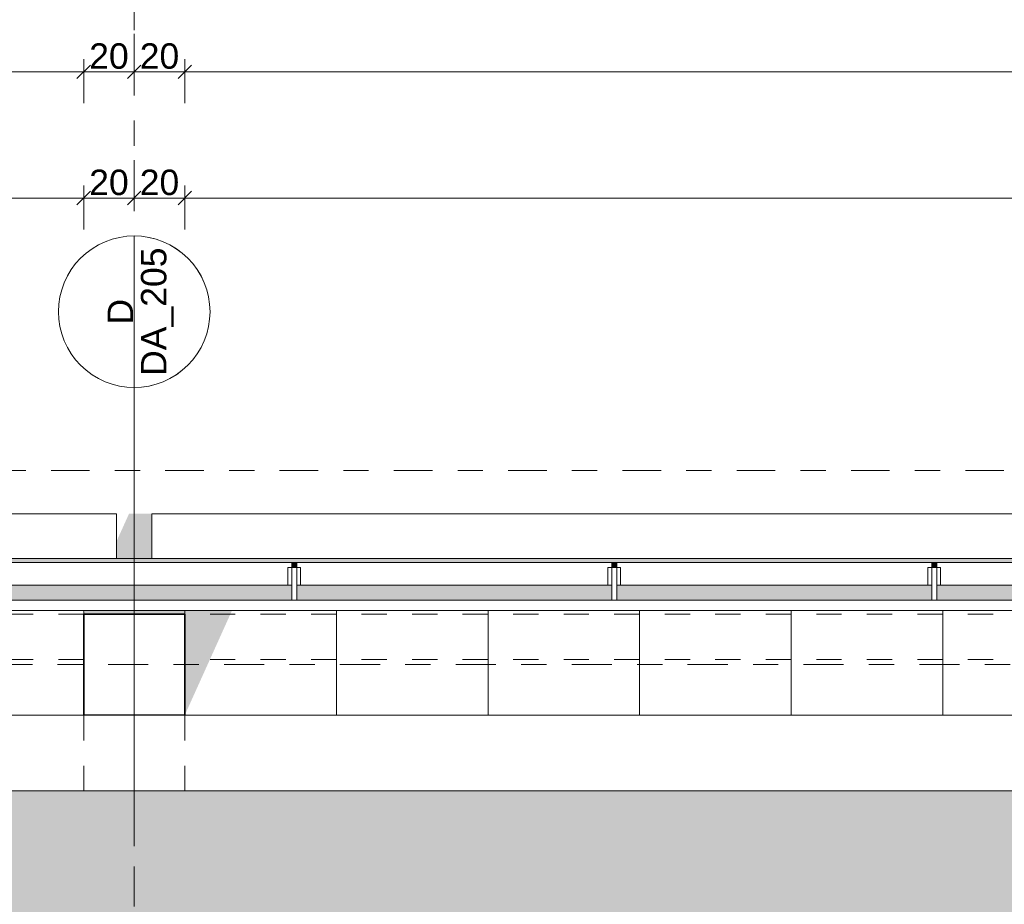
# Model space of a CAD drawing. Header units: metres. Extents: x -180 to 4, y -50 to 6.
# Tile 131 of 256: x -122.67 to -118.78, y -1.4 to 2.11. Entities that reach past the tile are written whole.
import ezdxf

# ---------------------------------------------------------------- set-up
doc = ezdxf.new("R2010")
doc.units = ezdxf.units.M
doc.header["$LTSCALE"] = 0.05
doc.header["$PDMODE"] = 1
doc.header["$PDSIZE"] = -2
for name, pattern in [('ISO-02 Strichlinie', [3.81, 3.048, -0.762]), ('ISO-10 Strichpunktlinie', [4.699, 3.048, -0.762, 0.127, -0.762]), ('Linienart-1', [2.116328, 1.058164, -1.058164]), ('Linienart-20', [2.116531, 1.058062, -1.058469]), ('Linienart-53', [5.291531, 3.175, -1.058062, 0.352704, -0.705764])]:
    doc.linetypes.add(name, pattern=pattern)
doc.layers.get('0').update_dxf_attribs({"lineweight": 25})
for name, color, linetype, lineweight, true_color in [('30 -33 Aussenwände- 3 Aussenstützen', 7, 'Continuous', 50, 0x0000dd), ('30 -33 Aussenwände- 7 Fassade_ Elemente', 7, 'Continuous', 9, 0x00aacc), ('30 -35 Decken- 1 Konstruktion-Träger- Stahlbeton', 7, 'Continuous', 13, 0x33aa00), ('30 -36 Dächer- 3 Dachbeläge', 7, 'Continuous', 15, 0x9999ff), ('30 -36 Dächer- 4 Dachbekleidungen', 7, 'Continuous', 9, 0xccccff), ('70 -72 Beschriftung- 1 Beschriftung allgemein', 7, 'Continuous', 9, 0xff6633), ('70 -72 Beschriftung- 7 Detailverweise', 7, 'Continuous', 9, 0x00dd00), ('70 -72 Beschriftung- 7 Detailverweise Linie', 7, 'Continuous', 9, 0x00dd00), ('70 -76 Bemaßung- 2 Allgemein', 7, 'Continuous', 5, 0x6666cc)]:
    doc.layers.add(name, color=color, linetype=linetype, lineweight=lineweight, true_color=true_color)
for name, color, linetype, lineweight in [('40 -41 Abwasser_Wasser_Gas- 2 Wasser-1', 7, 'Continuous', 15), ('60- 61 allgemeine Ausstattung- 4 Terrassen', 7, 'Continuous', 9), ('70 -71 Achsen- 1 Gebäudeachsen', 7, 'Linienart-53', 18), ('70 -72 Beschriftung-14 Schatten', 7, 'Continuous', 5), ('Keine', 7, 'Continuous', 9)]:
    doc.layers.add(name, color=color, linetype=linetype, lineweight=lineweight)
doc.styles.add('Arial', font='arial.ttf')
doc.dimstyles.new('k+k 1_50', dxfattribs={"dimtxt": 0.100689, "dimasz": 0.05302, "dimexe": 0.05, "dimexo": 0.15, "dimgap": 0.01, "dimtad": 1, "dimdec": 3, "dimtxsty": 'Arial', "dimblk": 'VW_SLASH', "dimblk1": 'VW_SLASH', "dimblk2": 'VW_SLASH', "dimcen": 0, "dimdle": 0.05, "dimadec": 3, "dimazin": 0, "dimtfac": 0.75, "dimtdec": 3, "dimtix": 1, "dimtmove": 0, "dimatfit": 0, "dimldrblk": 'VW_SLASH-1', "dimfxl": 0.125, "dimfxlon": 1, "dimfrac": 2, "dimtolj": 1, "dimarcsym": 0})

# ---------------------------------------------------------------- blocks, each defined once
blk = doc.blocks.new('Gruppe-3957')
at = {"layer": '30 -33 Aussenwände- 3 Aussenstützen', "linetype": 'Continuous', "lineweight": 9, "transparency": 33554687}
for p, q in [((-122.221, -0.397), (-122.221, -0.497)), ((-122.271, -0.447), (-122.171, -0.447))]:
    blk.add_line(p, q, dxfattribs=at)
blk = doc.blocks.new('Gruppe-3958')
at = {"color": 255, "lineweight": 35, "transparency": 33554687}
blk.add_wipeout([(-122.021, -0.247), (-122.421, -0.247), (-122.421, -0.647), (-122.021, -0.647)], dxfattribs=at).dxf.layer = '30 -33 Aussenwände- 3 Aussenstützen'
at = {"layer": '30 -33 Aussenwände- 3 Aussenstützen', "lineweight": 35, "transparency": 33554687, "flags": 128}
blk.add_lwpolyline([(-122.021, -0.247), (-122.421, -0.247), (-122.421, -0.647), (-122.021, -0.647)], close=True, dxfattribs=at)
at = {"layer": '30 -33 Aussenwände- 3 Aussenstützen', "transparency": 33554687}
blk.add_blockref('Gruppe-3957', (0, 0), dxfattribs=at)
blk = doc.blocks.new('Gruppe-3959')
at = {"layer": '30 -33 Aussenwände- 3 Aussenstützen', "color": 7}
blk.add_blockref('Gruppe-3958', (0, 0), dxfattribs=at)
at = {"layer": '30 -33 Aussenwände- 3 Aussenstützen', "color": 0, "flags": 1}
for tag in ['IFC_UUID', 'instanceID']:
    blk.add_attdef(tag, (-122.421, -0.647), '', height=0.00018, dxfattribs=at)
blk = doc.blocks.new('Gruppe-4403')
at = {"layer": '30 -35 Decken- 1 Konstruktion-Träger- Stahlbeton', "color": 7, "linetype": 'Linienart-20', "lineweight": 13, "transparency": 33554687}
for p, q in [((-114.821, -0.247), (-122.021, -0.247)), ((-114.821, -0.427), (-122.021, -0.427))]:
    blk.add_line(p, q, dxfattribs=at)
at = {"layer": '30 -35 Decken- 1 Konstruktion-Träger- Stahlbeton', "color": 7, "linetype": 'Continuous', "lineweight": 35, "transparency": 33554687, "flags": 128}
blk.add_lwpolyline([(-122.021, -0.427), (-122.021, -0.247)], dxfattribs=at)
at = {"layer": '30 -35 Decken- 1 Konstruktion-Träger- Stahlbeton', "color": 0, "flags": 1}
for tag in ['IFC_UUID', 'instanceID']:
    blk.add_attdef(tag, (-122.021, -0.427), '', height=0.00018, dxfattribs=at)
blk = doc.blocks.new('Gruppe-4404')
at = {"layer": '30 -35 Decken- 1 Konstruktion-Träger- Stahlbeton', "color": 7, "linetype": 'Linienart-20', "lineweight": 13, "transparency": 33554687}
for p, q in [((-122.421, -0.247), (-129.621, -0.247)), ((-122.421, -0.427), (-129.621, -0.427))]:
    blk.add_line(p, q, dxfattribs=at)
at = {"layer": '30 -35 Decken- 1 Konstruktion-Träger- Stahlbeton', "color": 7, "linetype": 'Continuous', "lineweight": 35, "transparency": 33554687, "flags": 128}
blk.add_lwpolyline([(-122.421, -0.427), (-122.421, -0.247)], dxfattribs=at)
at = {"layer": '30 -35 Decken- 1 Konstruktion-Träger- Stahlbeton', "color": 0, "flags": 1}
for tag in ['IFC_UUID', 'instanceID']:
    blk.add_attdef(tag, (-129.621, -0.427), '', height=0.00018, dxfattribs=at)
blk = doc.blocks.new('Gruppe-4414')
at = {"layer": '30 -35 Decken- 1 Konstruktion-Träger- Stahlbeton', "color": 7, "linetype": 'Linienart-20', "lineweight": 13, "transparency": 33554687}
for p, q in [((-122.421, -0.647), (-122.421, -11.497)), ((-122.021, -0.647), (-122.021, -11.497))]:
    blk.add_line(p, q, dxfattribs=at)
at = {"layer": '30 -35 Decken- 1 Konstruktion-Träger- Stahlbeton', "color": 7, "linetype": 'Continuous', "lineweight": 35, "transparency": 33554687, "flags": 128}
blk.add_lwpolyline([(-122.021, -0.647), (-122.421, -0.647)], dxfattribs=at)
at = {"layer": '30 -35 Decken- 1 Konstruktion-Träger- Stahlbeton', "color": 0, "flags": 1}
for tag in ['IFC_UUID', 'instanceID']:
    blk.add_attdef(tag, (-122.421, -11.497), '', height=0.00018, dxfattribs=at)
blk = doc.blocks.new('_03-OG3_Tragwerk (2D)')
at = {"layer": '30 -33 Aussenwände- 3 Aussenstützen'}
blk.add_blockref('Gruppe-3959', (0, 0), dxfattribs=at)
at = {"layer": '30 -35 Decken- 1 Konstruktion-Träger- Stahlbeton'}
for name in ['Gruppe-4404', 'Gruppe-4403', 'Gruppe-4414']:
    blk.add_blockref(name, (0, 0), dxfattribs=at)
blk = doc.blocks.new('Gruppe-8333')
at = {"layer": '70 -72 Beschriftung- 7 Detailverweise'}
blk.add_line((0.935, 0), (0.335, 0), dxfattribs=at)
at = {"layer": '70 -72 Beschriftung- 7 Detailverweise', "flags": 128}
blk.add_lwpolyline([(0.935, 0), (0.9336, -0.0294), (0.9292, -0.0585), (0.9221, -0.0871), (0.9122, -0.1148), (0.8996, -0.1414), (0.8844, -0.1667), (0.8669, -0.1903), (0.8471, -0.2121), (0.8253, -0.2319), (0.8017, -0.2494), (0.7764, -0.2646), (0.7498, -0.2772), (0.7221, -0.2871), (0.6935, -0.2942), (0.6644, -0.2986), (0.635, -0.3), (0.6056, -0.2986), (0.5765, -0.2942), (0.5479, -0.2871), (0.5202, -0.2772), (0.4936, -0.2646), (0.4683, -0.2494), (0.4447, -0.2319), (0.4229, -0.2121), (0.4031, -0.1903), (0.3856, -0.1667), (0.3704, -0.1414), (0.3578, -0.1148), (0.3479, -0.0871), (0.3408, -0.0585), (0.3364, -0.0294), (0.335, 0), (0.3364, 0.0294), (0.3408, 0.0585), (0.3479, 0.0871), (0.3578, 0.1148), (0.3704, 0.1414), (0.3856, 0.1667), (0.4031, 0.1903), (0.4229, 0.2121), (0.4447, 0.2319), (0.4683, 0.2494), (0.4936, 0.2646), (0.5202, 0.2772), (0.5479, 0.2871), (0.5765, 0.2942), (0.6056, 0.2986), (0.635, 0.3), (0.6644, 0.2986), (0.6935, 0.2942), (0.7221, 0.2871), (0.7498, 0.2772), (0.7764, 0.2646), (0.8017, 0.2494), (0.8253, 0.2319), (0.8471, 0.2121), (0.8669, 0.1903), (0.8844, 0.1667), (0.8996, 0.1414), (0.9122, 0.1148), (0.9221, 0.0871), (0.9292, 0.0585), (0.9336, 0.0294)], close=True, dxfattribs=at)
at = {"layer": '70 -72 Beschriftung- 7 Detailverweise'}
blk.add_point((0.635, 0), dxfattribs=at)
at = {"layer": '70 -72 Beschriftung- 7 Detailverweise', "line_spacing_factor": 0.96878, "style": 'Arial'}
for s, insert, char_height, attachment_point in [('D', (0.635, 0.0046), 0.1007, 8), ('DA_205', (0.635, -0.0267), 0.10069, 2)]:
    blk.add_mtext(s, dxfattribs=dict(at, insert=insert, char_height=char_height, attachment_point=attachment_point))
blk = doc.blocks.new('Referenzmarkierung-39')
at = {"layer": '70 -72 Beschriftung- 7 Detailverweise', "transparency": 33554687}
for q in [(-1.4805, 0), (0.635, 0)]:
    blk.add_line((0, 0), q, dxfattribs=at)
at = {"layer": '70 -72 Beschriftung- 7 Detailverweise', "color": 7, "transparency": 33554687}
blk.add_blockref('Gruppe-8333', (0, 0), dxfattribs=at)
blk = doc.blocks.new('Gruppe-8638')
at = {"color": 255}
blk.add_wipeout([(-121.5777, -0.132), (-121.5777, -0.062), (-121.5977, -0.062), (-121.5977, -0.132)], dxfattribs=at).dxf.layer = '30 -36 Dächer- 4 Dachbekleidungen'
at = {"layer": '30 -36 Dächer- 3 Dachbeläge', "linetype": 'Continuous', "lineweight": 0, "transparency": 33554687}
blk.add_hatch(color=254, dxfattribs=at).paths.add_polyline_path([(-121.5777, -0.042), (-121.5777, -0.062), (-121.5977, -0.062), (-121.5977, -0.042)])
at = {"layer": '30 -36 Dächer- 3 Dachbeläge', "color": 254, "linetype": 'Continuous', "lineweight": 9, "true_color": 0xccccff, "transparency": 33554687, "flags": 128}
blk.add_lwpolyline([(-121.5777, -0.042), (-121.5777, -0.062), (-121.5977, -0.062), (-121.5977, -0.042)], dxfattribs=at)
at = {"layer": '30 -36 Dächer- 4 Dachbekleidungen', "flags": 128}
for points in [[(-121.6127, -0.132), (-121.6127, -0.062), (-121.5977, -0.062)], [(-121.5777, -0.132), (-121.5777, -0.062), (-121.5977, -0.062), (-121.5977, -0.132)], [(-121.5627, -0.132), (-121.5627, -0.062), (-121.5777, -0.062)]]:
    blk.add_lwpolyline(points, dxfattribs=at)
at = {"color": 255}
blk.add_wipeout([(-121.5777, -0.132), (-121.5777, -0.192), (-121.5977, -0.192), (-121.5977, -0.132)], dxfattribs=at).dxf.layer = '30 -36 Dächer- 4 Dachbekleidungen'
at = {"layer": '30 -36 Dächer- 4 Dachbekleidungen', "flags": 128}
blk.add_lwpolyline([(-121.5777, -0.132), (-121.5777, -0.192), (-121.5977, -0.192), (-121.5977, -0.132)], dxfattribs=at)
blk = doc.blocks.new('Gruppe-8639')
at = {"color": 255}
blk.add_wipeout([(-120.311, -0.132), (-120.311, -0.062), (-120.331, -0.062), (-120.331, -0.132)], dxfattribs=at).dxf.layer = '30 -36 Dächer- 4 Dachbekleidungen'
at = {"layer": '30 -36 Dächer- 3 Dachbeläge', "linetype": 'Continuous', "lineweight": 0, "transparency": 33554687}
blk.add_hatch(color=254, dxfattribs=at).paths.add_polyline_path([(-120.311, -0.042), (-120.311, -0.062), (-120.331, -0.062), (-120.331, -0.042)])
at = {"layer": '30 -36 Dächer- 3 Dachbeläge', "color": 254, "linetype": 'Continuous', "lineweight": 9, "true_color": 0xccccff, "transparency": 33554687, "flags": 128}
blk.add_lwpolyline([(-120.311, -0.042), (-120.311, -0.062), (-120.331, -0.062), (-120.331, -0.042)], dxfattribs=at)
at = {"layer": '30 -36 Dächer- 4 Dachbekleidungen', "flags": 128}
for points in [[(-120.346, -0.132), (-120.346, -0.062), (-120.331, -0.062)], [(-120.311, -0.132), (-120.311, -0.062), (-120.331, -0.062), (-120.331, -0.132)], [(-120.296, -0.132), (-120.296, -0.062), (-120.311, -0.062)]]:
    blk.add_lwpolyline(points, dxfattribs=at)
at = {"color": 255}
blk.add_wipeout([(-120.311, -0.132), (-120.311, -0.192), (-120.331, -0.192), (-120.331, -0.132)], dxfattribs=at).dxf.layer = '30 -36 Dächer- 4 Dachbekleidungen'
at = {"layer": '30 -36 Dächer- 4 Dachbekleidungen', "flags": 128}
blk.add_lwpolyline([(-120.311, -0.132), (-120.311, -0.192), (-120.331, -0.192), (-120.331, -0.132)], dxfattribs=at)
blk = doc.blocks.new('Gruppe-8640')
at = {"color": 255}
blk.add_wipeout([(-119.0443, -0.132), (-119.0443, -0.062), (-119.0643, -0.062), (-119.0643, -0.132)], dxfattribs=at).dxf.layer = '30 -36 Dächer- 4 Dachbekleidungen'
at = {"layer": '30 -36 Dächer- 3 Dachbeläge', "linetype": 'Continuous', "lineweight": 0, "transparency": 33554687}
blk.add_hatch(color=254, dxfattribs=at).paths.add_polyline_path([(-119.0443, -0.042), (-119.0443, -0.062), (-119.0643, -0.062), (-119.0643, -0.042)])
at = {"layer": '30 -36 Dächer- 3 Dachbeläge', "color": 254, "linetype": 'Continuous', "lineweight": 9, "true_color": 0xccccff, "transparency": 33554687, "flags": 128}
blk.add_lwpolyline([(-119.0443, -0.042), (-119.0443, -0.062), (-119.0643, -0.062), (-119.0643, -0.042)], dxfattribs=at)
at = {"layer": '30 -36 Dächer- 4 Dachbekleidungen', "flags": 128}
for points in [[(-119.0793, -0.132), (-119.0793, -0.062), (-119.0643, -0.062)], [(-119.0443, -0.132), (-119.0443, -0.062), (-119.0643, -0.062), (-119.0643, -0.132)], [(-119.0293, -0.132), (-119.0293, -0.062), (-119.0443, -0.062)]]:
    blk.add_lwpolyline(points, dxfattribs=at)
at = {"color": 255}
blk.add_wipeout([(-119.0443, -0.132), (-119.0443, -0.192), (-119.0643, -0.192), (-119.0643, -0.132)], dxfattribs=at).dxf.layer = '30 -36 Dächer- 4 Dachbekleidungen'
at = {"layer": '30 -36 Dächer- 4 Dachbekleidungen', "flags": 128}
blk.add_lwpolyline([(-119.0443, -0.132), (-119.0443, -0.192), (-119.0643, -0.192), (-119.0643, -0.132)], dxfattribs=at)
blk = doc.blocks.new('Gruppe-8878')
at = {"layer": '70 -72 Beschriftung- 7 Detailverweise'}
blk.add_line((-122.22099996, 1.24995802), (-122.22099996, 0.64995802), dxfattribs=at)
at = {"layer": '70 -72 Beschriftung- 7 Detailverweise', "transparency": 33554687}
blk.add_line((-122.22099996, 0.31495802), (-122.22099996, 0.94995802), dxfattribs=at)
at = {"layer": '70 -72 Beschriftung- 7 Detailverweise', "flags": 128}
blk.add_lwpolyline([(-122.22099996, 1.24995802), (-122.19159482, 1.24851343), (-122.16247287, 1.2441936), (-122.13391456, 1.23704012), (-122.10619494, 1.22712188), (-122.07958094, 1.2145344), (-122.05432889, 1.1993989), (-122.03068198, 1.18186115), (-122.00886793, 1.16209005), (-121.98909683, 1.140276), (-121.97155908, 1.11662909), (-121.95642359, 1.09137704), (-121.94383611, 1.06476305), (-121.93391786, 1.03704342), (-121.92676438, 1.00848511), (-121.92244455, 0.97936316), (-121.92099996, 0.94995802), (-121.92244455, 0.92055287), (-121.92676438, 0.89143092), (-121.93391786, 0.86287261), (-121.94383611, 0.83515299), (-121.95642359, 0.808539), (-121.97155908, 0.78328695), (-121.98909683, 0.75964003), (-122.00886793, 0.73782598), (-122.03068198, 0.71805488), (-122.05432889, 0.70051713), (-122.07958094, 0.68538164), (-122.10619494, 0.67279416), (-122.13391456, 0.66287592), (-122.16247287, 0.65572243), (-122.19159482, 0.6514026), (-122.22099996, 0.64995802), (-122.25040511, 0.6514026), (-122.27952706, 0.65572243), (-122.30808537, 0.66287592), (-122.33580499, 0.67279416), (-122.36241899, 0.68538164), (-122.38767103, 0.70051713), (-122.41131795, 0.71805488), (-122.433132, 0.73782598), (-122.4529031, 0.75964003), (-122.47044085, 0.78328695), (-122.48557634, 0.808539), (-122.49816382, 0.83515299), (-122.50808207, 0.86287261), (-122.51523555, 0.89143092), (-122.51955538, 0.92055287), (-122.52099996, 0.94995802), (-122.51955538, 0.97936316), (-122.51523555, 1.00848511), (-122.50808207, 1.03704342), (-122.49816382, 1.06476305), (-122.48557634, 1.09137704), (-122.47044085, 1.11662909), (-122.4529031, 1.140276), (-122.433132, 1.16209005), (-122.41131795, 1.18186115), (-122.38767103, 1.1993989), (-122.36241899, 1.2145344), (-122.33580499, 1.22712188), (-122.30808537, 1.23704012), (-122.27952706, 1.2441936), (-122.25040511, 1.24851343)], close=True, dxfattribs=at)
at = {"layer": '70 -72 Beschriftung- 7 Detailverweise'}
blk.add_point((-122.22099996, 0.94995802), dxfattribs=at)
at = {"layer": '70 -72 Beschriftung- 7 Detailverweise', "rotation": 90, "line_spacing_factor": 0.96878, "style": 'Arial'}
for s, insert, char_height, attachment_point in [('DA_205', (-122.19433584, 0.94995802), 0.100688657, 2), ('D', (-122.22558608, 0.94995802), 0.10068866, 8)]:
    blk.add_mtext(s, dxfattribs=dict(at, insert=insert, char_height=char_height, attachment_point=attachment_point))
at = {"color": 255}
for points in [[(-129.75099996, 0.14995802), (-122.29099996, 0.14995802), (-122.29099996, -0.02704198), (-129.75099996, -0.02704198)], [(-122.15099996, 0.14995802), (-114.69099996, 0.14995802), (-114.69099996, -0.02704198), (-122.15099996, -0.02704198)]]:
    blk.add_wipeout(points, dxfattribs=at).dxf.layer = '30 -33 Aussenwände- 7 Fassade_ Elemente'
at = {"color": 255, "linetype": 'ISO-02 Strichlinie', "lineweight": 5, "transparency": 33554483}
blk.add_wipeout([(-114.62059596, -0.94704198), (-114.62059596, -11.49704198), (-114.82099996, -11.49704198), (-114.82099996, -11.89704198), (-114.62059596, -11.89704198), (-114.62059596, -12.11704198), (-122.22059596, -12.11704198), (-122.22059596, -11.89704198), (-122.02099996, -11.89704198), (-122.02099996, -11.49704198), (-122.22059596, -11.49704198), (-122.22059596, -0.94704198)], dxfattribs=at).dxf.layer = '60- 61 allgemeine Ausstattung- 4 Terrassen'
at = {"layer": '30 -36 Dächer- 3 Dachbeläge', "linetype": 'Continuous', "lineweight": 0}
blk.add_hatch(color=254, dxfattribs=at).paths.add_polyline_path([(-159.80099996, -0.19204198), (-83.34099996, -0.19204198), (-83.34099996, -0.02704198), (-159.80099996, -0.02704198)])
at = {"layer": '30 -33 Aussenwände- 7 Fassade_ Elemente', "flags": 128}
for points in [[(-129.75099996, 0.14995802), (-122.29099996, 0.14995802), (-122.29099996, -0.02704198), (-129.75099996, -0.02704198)], [(-122.15099996, 0.14995802), (-114.69099996, 0.14995802), (-114.69099996, -0.02704198), (-122.15099996, -0.02704198)]]:
    blk.add_lwpolyline(points, close=True, dxfattribs=at)
at = {"layer": '30 -36 Dächer- 3 Dachbeläge', "flags": 128}
blk.add_lwpolyline([(-159.80099996, -0.19204198), (-83.34099996, -0.19204198), (-83.34099996, -0.02704198), (-159.80099996, -0.02704198)], close=True, dxfattribs=at)
at = {"color": 255, "linetype": 'ISO-02 Strichlinie', "lineweight": 5, "transparency": 33554483}
blk.add_wipeout([(-122.22059596, -0.94704198), (-122.22059596, -11.49704198), (-122.42099996, -11.49704198), (-122.42099996, -11.89704198), (-122.22059596, -11.89704198), (-122.22059596, -12.11704198), (-129.82059596, -12.11704198), (-129.82059596, -11.89704198), (-129.62099996, -11.89704198), (-129.62099996, -11.49704198), (-129.82059596, -11.49704198), (-129.82059596, -0.94704198)], dxfattribs=at).dxf.layer = '60- 61 allgemeine Ausstattung- 4 Terrassen'
at = {"layer": '60- 61 allgemeine Ausstattung- 4 Terrassen', "linetype": 'Continuous', "lineweight": 9, "transparency": 33554483}
h = blk.add_hatch(dxfattribs=at)
h.set_pattern_fill('Sand 1 sehr fein SRF', style=0, pattern_type=2)
h.set_pattern_definition([(-22, (-129.5485, -6.532042), (-0.018555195, 0.04226461), [0.000625, -0.061875]), (14, (-129.540251, -6.554718), (-0.037110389, -0.027832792), [0.000625, -0.030625]), (-3.77456, (-129.599014, -6.56915), (-0.01958604, 0.06597403), [0.00028186, -0.09367194]), (-68, (-129.42892, -6.50524), (0.1926424, 0.04408), [0.00028125, -0.09346875]), (96, (-129.562934, -6.596983), (-0.036105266, -0.06319548), [0.0005625, -0.0931875]), (132, (-129.5351, -6.57328), (0.040202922, 0.004123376), [0.0003125, -0.0621875]), (-17, (-129.567055, -6.55678), (0.0930531, 0.02892868), [0.000625, -0.061875]), (-145, (-129.5619, -6.551625), (0.06266964, -0.04009224), [0.000625, -0.061875]), (-137, (-129.57633, -6.548533), (0.0494443, -0.02123569), [0.000625, -0.061875])])
h.paths.add_polyline_path([(-99.84099996, -11.27704198), (-99.35099996, -11.27704198), (-99.35099996, -11.10004198), (-99.54599996, -11.10004198), (-99.54599996, -8.69704198), (-101.84599996, -8.69704198), (-101.84599996, -2.69704198), (-99.54599996, -2.69704198), (-99.54599996, -0.94704198), (-159.62399996, -0.94704198), (-159.62399996, -2.69704198), (-155.87399996, -2.69704198), (-155.87399996, -8.69704198), (-159.62399996, -8.69704198), (-159.62399996, -11.62704198), (-159.80099996, -11.62704198), (-159.80099996, -12.11704198), (-100.01799996, -12.11704198), (-100.01799996, -11.76704198), (-99.84099996, -11.76704198)])
h.paths.add_polyline_path([(-152.82099996, -11.49704198), (-152.42099996, -11.49704198), (-152.42099996, -11.89704198), (-152.82099996, -11.89704198)])
h.paths.add_polyline_path([(-107.22099996, -11.49704198), (-106.82099996, -11.49704198), (-106.82099996, -11.89704198), (-107.22099996, -11.89704198)])
h.paths.add_polyline_path([(-114.82099996, -11.49704198), (-114.42099996, -11.49704198), (-114.42099996, -11.89704198), (-114.82099996, -11.89704198)])
h.paths.add_polyline_path([(-122.42099996, -11.49704198), (-122.02099996, -11.49704198), (-122.02099996, -11.89704198), (-122.42099996, -11.89704198)])
h.paths.add_polyline_path([(-130.02099996, -11.49704198), (-129.62099996, -11.49704198), (-129.62099996, -11.89704198), (-130.02099996, -11.89704198)])
h.paths.add_polyline_path([(-137.62099996, -11.49704198), (-137.22099996, -11.49704198), (-137.22099996, -11.89704198), (-137.62099996, -11.89704198)])
h.paths.add_polyline_path([(-145.22099996, -11.49704198), (-144.82099996, -11.49704198), (-144.82099996, -11.89704198), (-145.22099996, -11.89704198)])
at = {"color": 255}
blk.add_wipeout([(-159.80099996, -0.13204198), (-83.34099996, -0.13204198), (-83.34099996, -0.04204198), (-159.80099996, -0.04204198)], dxfattribs=at).dxf.layer = '30 -36 Dächer- 4 Dachbekleidungen'
at = {"layer": '30 -36 Dächer- 4 Dachbekleidungen', "flags": 128}
blk.add_lwpolyline([(-159.80099996, -0.13204198), (-83.34099996, -0.13204198), (-83.34099996, -0.04204198), (-159.80099996, -0.04204198)], close=True, dxfattribs=at)
at = {"color": 255, "lineweight": 9}
blk.add_wipeout([(-159.62399996, -0.64704198), (-83.51799996, -0.64704198), (-83.51799996, -0.94704198), (-159.62399996, -0.94704198)], dxfattribs=at).dxf.layer = '40 -41 Abwasser_Wasser_Gas- 2 Wasser-1'
at = {"layer": '60- 61 allgemeine Ausstattung- 4 Terrassen', "linetype": 'Continuous', "lineweight": 9, "transparency": 33554534}
h = blk.add_hatch(dxfattribs=at)
h.set_pattern_fill('Platte 60_60 SRF-1', style=0, pattern_type=2)
h.set_pattern_definition([(90, (-122.421, -0.64704), (-0.6, 7e-17), []), (0, (-122.421, -0.64704), (0, 0.6), [])])
h.paths.add_polyline_path([(-129.62099996, -0.19204198), (-122.42099996, -0.19204198), (-122.42099996, -0.64704198), (-129.62099996, -0.64704198)])
h = blk.add_hatch(dxfattribs=at)
h.set_pattern_fill('Platte 60_60 SRF-1', style=0, pattern_type=2)
h.set_pattern_definition([(90, (-114.821, -0.64704), (-0.6, 7e-17), []), (0, (-114.821, -0.64704), (0, 0.6), [])])
h.paths.add_polyline_path([(-122.02099996, -0.19204198), (-114.82099996, -0.19204198), (-114.82099996, -0.64704198), (-122.02099996, -0.64704198)])
at = {"layer": '40 -41 Abwasser_Wasser_Gas- 2 Wasser-1', "color": 7, "lineweight": 9, "flags": 128}
blk.add_lwpolyline([(-159.62399996, -0.64704198), (-83.51799996, -0.64704198), (-83.51799996, -0.94704198), (-159.62399996, -0.94704198)], close=True, dxfattribs=at)
at = {"layer": '60- 61 allgemeine Ausstattung- 4 Terrassen', "color": 252, "linetype": 'Continuous', "lineweight": 9, "true_color": 0x888888, "transparency": 33554687, "flags": 128}
for points in [[(-129.62099996, -0.19204198), (-122.42099996, -0.19204198), (-122.42099996, -0.64704198), (-129.62099996, -0.64704198)], [(-122.02099996, -0.19204198), (-114.82099996, -0.19204198), (-114.82099996, -0.64704198), (-122.02099996, -0.64704198)]]:
    blk.add_lwpolyline(points, close=True, dxfattribs=at)
at = {"color": 255}
blk.add_wipeout([(-159.80099996, -0.23204198), (-83.34099996, -0.23204198), (-83.34099996, -0.19204198), (-159.80099996, -0.19204198)], dxfattribs=at).dxf.layer = '30 -36 Dächer- 4 Dachbekleidungen'
at = {"layer": '30 -36 Dächer- 4 Dachbekleidungen', "flags": 128}
blk.add_lwpolyline([(-159.80099996, -0.23204198), (-83.34099996, -0.23204198), (-83.34099996, -0.19204198), (-159.80099996, -0.19204198)], close=True, dxfattribs=at)
at = {"layer": '70 -72 Beschriftung- 7 Detailverweise', "transparency": 33554687}
blk.add_line((-122.22099996, 0.31495802), (-122.22099996, -1.16556748), dxfattribs=at)
at = {"layer": '70 -72 Beschriftung- 7 Detailverweise', "rotation": 90}
blk.add_blockref('Referenzmarkierung-39', (-122.22099996, 0.31495802), dxfattribs=at)
at = {"layer": '70 -72 Beschriftung- 1 Beschriftung allgemein', "color": 7}
for name in ['Gruppe-8638', 'Gruppe-8639', 'Gruppe-8640']:
    blk.add_blockref(name, (0, 0), dxfattribs=at)
blk = doc.blocks.new('_OG3_2D (2D)')
at = {"layer": '70 -72 Beschriftung-14 Schatten', "linetype": 'Continuous', "lineweight": 0}
blk.add_hatch(color=7, dxfattribs=at).paths.add_polyline_path([(-122.42099996, -0.24704198), (-122.02099996, -0.24704198), (-122.02099996, -0.64704198), (-121.66114067, 0.14995802), (-122.24174759, 0.14995802)])
at = {"layer": '30 -33 Aussenwände- 7 Fassade_ Elemente'}
blk.add_line((-159.83099996, -0.05704198), (-83.31099996, -0.05704198), dxfattribs=at)
at = {"layer": '70 -72 Beschriftung- 1 Beschriftung allgemein', "color": 7}
blk.add_blockref('Gruppe-8878', (0, 0), dxfattribs=at)
blk = doc.blocks.new('VW_SLASH')
at = {"color": 0, "linetype": 'ByBlock', "lineweight": -2, "transparency": 16777216}
blk.add_line((0.943, 0), (-1, 0), dxfattribs=at)
at = {"color": 0, "lineweight": 20, "transparency": 16777216, "flags": 128}
blk.add_lwpolyline([(0.5, 0.5), (-0.5, -0.5)], dxfattribs=at)
blk = doc.blocks.new('*D11071')
at = {"layer": '70 -76 Bemaßung- 2 Allgemein', "color": 0, "lineweight": -2}
for p, q in [((-129.621, 1.775), (-129.621, 1.95)), ((-122.421, 1.775), (-122.421, 1.95)), ((-122.474, 1.9), (-129.568, 1.9))]:
    blk.add_line(p, q, dxfattribs=at)
at = {"layer": 'Defpoints', "color": 0}
for p in [(-129.621, 1.9), (-129.621, -0.647), (-122.421, -0.647)]:
    blk.add_point(p, dxfattribs=at)
at = {"layer": '70 -76 Bemaßung- 2 Allgemein', "color": 0, "lineweight": -2, "xscale": 0.05302001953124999, "yscale": 0.05302001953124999, "zscale": 0.05302001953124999, "rotation": 180}
blk.add_blockref('VW_SLASH', (-129.621, 1.9), dxfattribs=at)
at = {"layer": '70 -76 Bemaßung- 2 Allgemein', "color": 0, "lineweight": -2, "xscale": 0.05302001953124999, "yscale": 0.05302001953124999, "zscale": 0.05302001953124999}
blk.add_blockref('VW_SLASH', (-122.421, 1.9), dxfattribs=at)
at = {"layer": '70 -76 Bemaßung- 2 Allgemein', "color": 0, "insert": (-126.021, 1.9704), "char_height": 0.10069, "attachment_point": 5, "style": 'Arial'}
blk.add_mtext('\\A1;7,20', dxfattribs=at)
blk = doc.blocks.new('VW_SLASH-1')
at = {"color": 0, "linetype": 'ByBlock', "lineweight": -2, "transparency": 16777216}
blk.add_line((0.943, 0), (-1, 0), dxfattribs=at)
at = {"color": 0, "lineweight": 5, "transparency": 16777216, "flags": 128}
blk.add_lwpolyline([(0.5, 0.5), (-0.5, -0.5)], dxfattribs=at)
blk = doc.blocks.new('*D11072')
at = {"layer": '70 -76 Bemaßung- 2 Allgemein', "color": 0, "lineweight": -2}
for p, q in [((-122.221, 2.05), (-122.221, 1.95)), ((-122.421, 1.775), (-122.421, 1.95)), ((-122.274, 1.9), (-122.368, 1.9))]:
    blk.add_line(p, q, dxfattribs=at)
at = {"layer": 'Defpoints', "color": 0}
for p in [(-122.421, 1.9), (-122.221, 1.9), (-122.421, -0.647)]:
    blk.add_point(p, dxfattribs=at)
at = {"layer": '70 -76 Bemaßung- 2 Allgemein', "color": 0, "lineweight": -2, "xscale": 0.05302001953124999, "yscale": 0.05302001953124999, "zscale": 0.05302001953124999, "rotation": 180}
blk.add_blockref('VW_SLASH', (-122.421, 1.9), dxfattribs=at)
at = {"layer": '70 -76 Bemaßung- 2 Allgemein', "color": 0, "lineweight": -2, "xscale": 0.05302001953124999, "yscale": 0.05302001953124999, "zscale": 0.05302001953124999}
blk.add_blockref('VW_SLASH', (-122.221, 1.9), dxfattribs=at)
at = {"layer": '70 -76 Bemaßung- 2 Allgemein', "color": 0, "insert": (-122.321, 1.9614), "char_height": 0.10069, "attachment_point": 5, "style": 'Arial'}
blk.add_mtext('\\A1;20', dxfattribs=at)
blk = doc.blocks.new('*D11073')
at = {"layer": '70 -76 Bemaßung- 2 Allgemein', "color": 0, "lineweight": -2}
for p, q in [((-122.221, 2.05), (-122.221, 1.95)), ((-122.021, 1.775), (-122.021, 1.95)), ((-122.074, 1.9), (-122.168, 1.9))]:
    blk.add_line(p, q, dxfattribs=at)
at = {"layer": 'Defpoints', "color": 0}
for p in [(-122.221, 1.9), (-122.221, 1.9), (-122.021, -0.647)]:
    blk.add_point(p, dxfattribs=at)
at = {"layer": '70 -76 Bemaßung- 2 Allgemein', "color": 0, "lineweight": -2, "xscale": 0.05302001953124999, "yscale": 0.05302001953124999, "zscale": 0.05302001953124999, "rotation": 180}
blk.add_blockref('VW_SLASH', (-122.221, 1.9), dxfattribs=at)
at = {"layer": '70 -76 Bemaßung- 2 Allgemein', "color": 0, "lineweight": -2, "xscale": 0.05302001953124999, "yscale": 0.05302001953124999, "zscale": 0.05302001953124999}
blk.add_blockref('VW_SLASH', (-122.021, 1.9), dxfattribs=at)
at = {"layer": '70 -76 Bemaßung- 2 Allgemein', "color": 0, "insert": (-122.121, 1.9614), "char_height": 0.10069, "attachment_point": 5, "style": 'Arial'}
blk.add_mtext('\\A1;20', dxfattribs=at)
blk = doc.blocks.new('*D11074')
at = {"layer": '70 -76 Bemaßung- 2 Allgemein', "color": 0, "lineweight": -2}
for p, q in [((-122.021, 1.775), (-122.021, 1.95)), ((-114.821, 1.775), (-114.821, 1.95)), ((-114.874, 1.9), (-121.968, 1.9))]:
    blk.add_line(p, q, dxfattribs=at)
at = {"layer": 'Defpoints', "color": 0}
for p in [(-122.021, 1.9), (-122.021, -0.647), (-114.821, -0.647)]:
    blk.add_point(p, dxfattribs=at)
at = {"layer": '70 -76 Bemaßung- 2 Allgemein', "color": 0, "lineweight": -2, "xscale": 0.05302001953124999, "yscale": 0.05302001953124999, "zscale": 0.05302001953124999, "rotation": 180}
blk.add_blockref('VW_SLASH', (-122.021, 1.9), dxfattribs=at)
at = {"layer": '70 -76 Bemaßung- 2 Allgemein', "color": 0, "lineweight": -2, "xscale": 0.05302001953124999, "yscale": 0.05302001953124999, "zscale": 0.05302001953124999}
blk.add_blockref('VW_SLASH', (-114.821, 1.9), dxfattribs=at)
at = {"layer": '70 -76 Bemaßung- 2 Allgemein', "color": 0, "insert": (-118.421, 1.9704), "char_height": 0.10069, "attachment_point": 5, "style": 'Arial'}
blk.add_mtext('\\A1;7,20', dxfattribs=at)
blk = doc.blocks.new('*D11372')
at = {"layer": '70 -76 Bemaßung- 2 Allgemein', "color": 0, "lineweight": -2}
for p, q in [((-129.621, 1.275), (-129.621, 1.45)), ((-122.421, 1.275), (-122.421, 1.45)), ((-122.474, 1.4), (-129.568, 1.4))]:
    blk.add_line(p, q, dxfattribs=at)
at = {"layer": 'Defpoints', "color": 0}
for p in [(-129.621, 1.4), (-129.621, -0.647), (-122.421, -0.647)]:
    blk.add_point(p, dxfattribs=at)
at = {"layer": '70 -76 Bemaßung- 2 Allgemein', "color": 0, "lineweight": -2, "xscale": 0.05302001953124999, "yscale": 0.05302001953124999, "zscale": 0.05302001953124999, "rotation": 180}
blk.add_blockref('VW_SLASH', (-129.621, 1.4), dxfattribs=at)
at = {"layer": '70 -76 Bemaßung- 2 Allgemein', "color": 0, "lineweight": -2, "xscale": 0.05302001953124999, "yscale": 0.05302001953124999, "zscale": 0.05302001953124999}
blk.add_blockref('VW_SLASH', (-122.421, 1.4), dxfattribs=at)
at = {"layer": '70 -76 Bemaßung- 2 Allgemein', "color": 0, "insert": (-126.021, 1.4704), "char_height": 0.10069, "attachment_point": 5, "style": 'Arial'}
blk.add_mtext('\\A1;7,20', dxfattribs=at)
blk = doc.blocks.new('*D11373')
at = {"layer": '70 -76 Bemaßung- 2 Allgemein', "color": 0, "lineweight": -2}
for p, q in [((-122.221, 1.55), (-122.221, 1.45)), ((-122.421, 1.275), (-122.421, 1.45)), ((-122.274, 1.4), (-122.368, 1.4))]:
    blk.add_line(p, q, dxfattribs=at)
at = {"layer": 'Defpoints', "color": 0}
for p in [(-122.421, 1.4), (-122.221, 1.4), (-122.421, -0.647)]:
    blk.add_point(p, dxfattribs=at)
at = {"layer": '70 -76 Bemaßung- 2 Allgemein', "color": 0, "lineweight": -2, "xscale": 0.05302001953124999, "yscale": 0.05302001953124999, "zscale": 0.05302001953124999, "rotation": 180}
blk.add_blockref('VW_SLASH', (-122.421, 1.4), dxfattribs=at)
at = {"layer": '70 -76 Bemaßung- 2 Allgemein', "color": 0, "lineweight": -2, "xscale": 0.05302001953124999, "yscale": 0.05302001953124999, "zscale": 0.05302001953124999}
blk.add_blockref('VW_SLASH', (-122.221, 1.4), dxfattribs=at)
at = {"layer": '70 -76 Bemaßung- 2 Allgemein', "color": 0, "insert": (-122.321, 1.4614), "char_height": 0.10069, "attachment_point": 5, "style": 'Arial'}
blk.add_mtext('\\A1;20', dxfattribs=at)
blk = doc.blocks.new('*D11374')
at = {"layer": '70 -76 Bemaßung- 2 Allgemein', "color": 0, "lineweight": -2}
for p, q in [((-122.221, 1.55), (-122.221, 1.45)), ((-122.021, 1.275), (-122.021, 1.45)), ((-122.074, 1.4), (-122.168, 1.4))]:
    blk.add_line(p, q, dxfattribs=at)
at = {"layer": 'Defpoints', "color": 0}
for p in [(-122.221, 1.4), (-122.221, 1.4), (-122.021, -0.647)]:
    blk.add_point(p, dxfattribs=at)
at = {"layer": '70 -76 Bemaßung- 2 Allgemein', "color": 0, "lineweight": -2, "xscale": 0.05302001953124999, "yscale": 0.05302001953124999, "zscale": 0.05302001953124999, "rotation": 180}
blk.add_blockref('VW_SLASH', (-122.221, 1.4), dxfattribs=at)
at = {"layer": '70 -76 Bemaßung- 2 Allgemein', "color": 0, "lineweight": -2, "xscale": 0.05302001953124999, "yscale": 0.05302001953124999, "zscale": 0.05302001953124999}
blk.add_blockref('VW_SLASH', (-122.021, 1.4), dxfattribs=at)
at = {"layer": '70 -76 Bemaßung- 2 Allgemein', "color": 0, "insert": (-122.121, 1.4614), "char_height": 0.10069, "attachment_point": 5, "style": 'Arial'}
blk.add_mtext('\\A1;20', dxfattribs=at)
blk = doc.blocks.new('*D11375')
at = {"layer": '70 -76 Bemaßung- 2 Allgemein', "color": 0, "lineweight": -2}
for p, q in [((-122.021, 1.275), (-122.021, 1.45)), ((-114.821, 1.275), (-114.821, 1.45)), ((-114.874, 1.4), (-121.968, 1.4))]:
    blk.add_line(p, q, dxfattribs=at)
at = {"layer": 'Defpoints', "color": 0}
for p in [(-122.021, 1.4), (-122.021, -0.647), (-114.821, -0.647)]:
    blk.add_point(p, dxfattribs=at)
at = {"layer": '70 -76 Bemaßung- 2 Allgemein', "color": 0, "lineweight": -2, "xscale": 0.05302001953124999, "yscale": 0.05302001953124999, "zscale": 0.05302001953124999, "rotation": 180}
blk.add_blockref('VW_SLASH', (-122.021, 1.4), dxfattribs=at)
at = {"layer": '70 -76 Bemaßung- 2 Allgemein', "color": 0, "lineweight": -2, "xscale": 0.05302001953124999, "yscale": 0.05302001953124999, "zscale": 0.05302001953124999}
blk.add_blockref('VW_SLASH', (-114.821, 1.4), dxfattribs=at)
at = {"layer": '70 -76 Bemaßung- 2 Allgemein', "color": 0, "insert": (-118.421, 1.4704), "char_height": 0.10069, "attachment_point": 5, "style": 'Arial'}
blk.add_mtext('\\A1;7,20', dxfattribs=at)
blk = doc.blocks.new('_Achsen (3D)')
at = {"layer": '70 -71 Achsen- 1 Gebäudeachsen', "transparency": 33554687}
for p, q in [((-122.221, 3.8), (-122.221, -46.172)), ((-179.668, -0.447), (3.826, -0.447))]:
    blk.add_line(p, q, dxfattribs=at)
blk = doc.blocks.new('Gruppe-9725')
at = {"layer": '70 -76 Bemaßung- 2 Allgemein'}
for base, p1, p2, text, picture, middle in [((-129.62099996, 1.89995802), (-122.42099996, -0.64704198), (-129.62099996, -0.64704198), '7,20', '*D11071', (-126.02099996, 1.97042156)), ((-122.42099996, 1.89995802), (-122.22099996, 1.89995802), (-122.42099996, -0.64704198), '20', '*D11072', (-122.32099996, 1.96135958)), ((-122.22099996, 1.89995802), (-122.02099996, -0.64704198), (-122.22099996, 1.89995802), '20', '*D11073', (-122.12099996, 1.96135958)), ((-122.02099996, 1.89995802), (-114.82099996, -0.64704198), (-122.02099996, -0.64704198), '7,20', '*D11074', (-118.42099996, 1.97042156))]:
    dim = blk.add_linear_dim(base=base, p1=p1, p2=p2, text=text, dimstyle='k+k 1_50', override={"dimtxt": 0.100689, "dimgap": 0.01, "dimdec": 8, "dimpost": '<>', "dimtxsty": 'Arial', "dimtmove": 2}, dxfattribs=at)
    dim.commit()
    dim.dimension.update_dxf_attribs({"geometry": picture, "text_midpoint": middle})
blk = doc.blocks.new('Gruppe-9729')
at = {"layer": '70 -76 Bemaßung- 2 Allgemein'}
for base, p1, p2, text, picture, middle in [((-129.62099996, 1.39995802), (-122.42099996, -0.64704198), (-129.62099996, -0.64704198), '7,20', '*D11372', (-126.02099996, 1.47042156)), ((-122.42099996, 1.39995802), (-122.22099996, 1.39995802), (-122.42099996, -0.64704198), '20', '*D11373', (-122.32099996, 1.46135958)), ((-122.22099996, 1.39995802), (-122.02099996, -0.64704198), (-122.22099996, 1.39995802), '20', '*D11374', (-122.12099996, 1.46135958)), ((-122.02099996, 1.39995802), (-114.82099996, -0.64704198), (-122.02099996, -0.64704198), '7,20', '*D11375', (-118.42099996, 1.47042156))]:
    dim = blk.add_linear_dim(base=base, p1=p1, p2=p2, text=text, dimstyle='k+k 1_50', override={"dimtxt": 0.100689, "dimgap": 0.01, "dimdec": 8, "dimpost": '<>', "dimtxsty": 'Arial', "dimtmove": 2}, dxfattribs=at)
    dim.commit()
    dim.dimension.update_dxf_attribs({"geometry": picture, "text_midpoint": middle})
blk = doc.blocks.new('_OG3_2D Bemaßung_ Beschriftung (2D)')
at = {"layer": '60- 61 allgemeine Ausstattung- 4 Terrassen', "linetype": 'Linienart-1'}
for p, q in [((-122.42099996, -0.64704198), (-122.42099996, -0.94704198)), ((-122.02099996, -0.64704198), (-122.02099996, -0.94704198))]:
    blk.add_line(p, q, dxfattribs=at)
at = {"layer": '70 -72 Beschriftung- 7 Detailverweise Linie', "linetype": 'ISO-10 Strichpunktlinie', "flags": 128}
blk.add_lwpolyline([(-160.09955125, 0.3208767), (-99.01, 0.3208767), (-99.01, -12.16), (-160.09955125, -12.16)], close=True, dxfattribs=at)
at = {"layer": '70 -76 Bemaßung- 2 Allgemein'}
for name in ['Gruppe-9725', 'Gruppe-9729']:
    blk.add_blockref(name, (0, 0), dxfattribs=at)

msp = doc.modelspace()

# ---------------------------------------------------------------- block references
at = {"layer": 'Keine', "color": 1}
msp.add_blockref('_03-OG3_Tragwerk (2D)', (0, 0), dxfattribs=at)

# ---------------------------------------------------------------- next in the draw order: block references
msp.add_blockref('_OG3_2D (2D)', (0, 0), dxfattribs=at)

# ---------------------------------------------------------------- next in the draw order: block references
msp.add_blockref('_OG3_2D Bemaßung_ Beschriftung (2D)', (0, 0), dxfattribs=at)

# ---------------------------------------------------------------- next in the draw order: block references
msp.add_blockref('_Achsen (3D)', (0, 0), dxfattribs=at)

doc.saveas('drawing.dxf')
